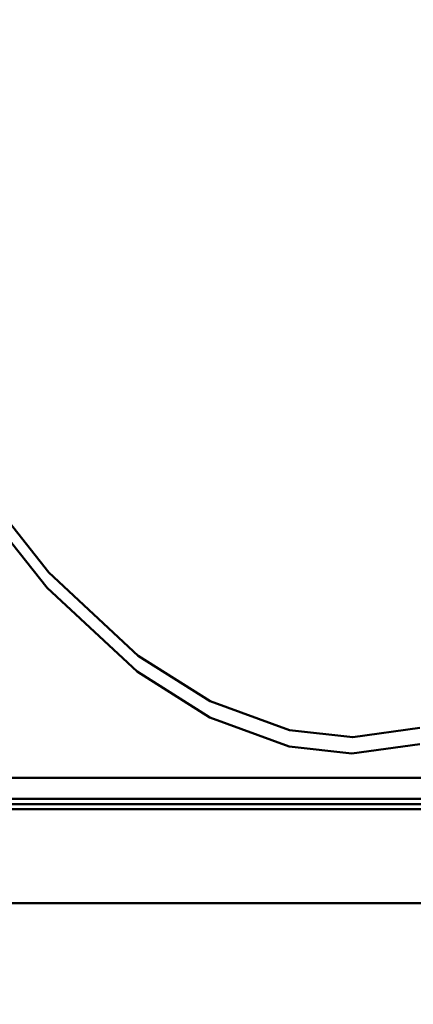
# Model space of a CAD drawing. Header units: millimetres. Extents: x 214111 to 284873, y 268617 to 319354.
# Tile 17 of 37: x 227616 to 227804, y 279524 to 279997. Entities that reach past the tile are written whole.
import ezdxf

# ---------------------------------------------------------------- set-up
doc = ezdxf.new("R2010")
doc.units = ezdxf.units.MM
doc.layers.get('0').update_dxf_attribs({"color": 250})
doc.layers.add('AM_0', color=7, linetype='Continuous', lineweight=50)
doc.layers.add('ОГСО_Оборудование', color=7, linetype='Continuous', lineweight=18)
doc.layers.add('ГТО-2_Штриховка_018', color=7, linetype='Continuous', lineweight=18, true_color=0x6b6b6b)

# ---------------------------------------------------------------- blocks, each defined once
blk = doc.blocks.new('A$C3577472E')
at = {"layer": 'AM_0'}
for p, q in [((0, -69.99999999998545), (-882.5, -70.00000000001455)), ((-858.3499999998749, -67.50000000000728), (0, -67.5))]:
    blk.add_line(p, q, dxfattribs=at)
blk = doc.blocks.new('ETWTWTRZT')
at = {"layer": 'AM_0'}
blk.add_line((-606.5164285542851, -347.0000000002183), (-912.4999999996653, -347.0000000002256), dxfattribs=at)
blk.add_blockref('A$C3577472E', (0, -277.0000000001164))
blk = doc.blocks.new('WERR')
at = {"layer": 'AM_0'}
blk.add_line((7.275957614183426e-11, -770), (-854.9999999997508, -770), dxfattribs=at)
for points in [[(-377.9503333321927, -167.2521408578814), (-400.4577937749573, -252.8872326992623), (-427.8387506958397, -337.1760988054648), (-459.476648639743, -417.615874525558), (-496.2106880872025, -495.818047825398), (-532.8913564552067, -562.0802344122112), (-574.4642410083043, -625.4607810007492), (-610.9457635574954, -671.4558976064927), (-653.7772496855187, -711.3667111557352), (-688.457299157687, -733.1668056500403), (-726.4260426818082, -747.0843103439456), (-756.8113134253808, -750.4861192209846), (-788.9999999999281, -745.9960090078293)], [(-373.0871924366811, -170.5631392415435), (-396.0753908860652, -257.1620968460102), (-424.165705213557, -342.3005190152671), (-456.5731026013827, -423.4006622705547), (-494.080226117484, -502.2341278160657), (-531.2878343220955, -568.8890299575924), (-573.3362790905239, -632.6475553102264), (-610.1332486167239, -678.8649186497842), (-653.2857578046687, -719.015503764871), (-688.178495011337, -740.9769063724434), (-726.3730698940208, -754.948977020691), (-756.3162369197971, -758.2635600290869), (-788.9999999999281, -753.7648041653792)]]:
    blk.add_lwpolyline(points, dxfattribs=at)
blk = doc.blocks.new('awefxgxhf')
at = {"layer": 'AM_0'}
for p, q in [((980.0000000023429, 20), (-980.0000000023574, 20)), ((-980.0000000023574, -25), (980.0000000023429, -25))]:
    blk.add_line(p, q, dxfattribs=at)
blk = doc.blocks.new('ОГСО_Агрегат_Поперечный разрез')
at = {"layer": 'ОГСО_Оборудование'}
blk.add_line((-916.0000000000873, -570.2011924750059), (915.9999999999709, -570.2011924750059), dxfattribs=at)
at = {"layer": 'ОГСО_Оборудование', "extrusion": (0, 0, -1), "zscale": -1}
for name, p in [('WERR', (-5.820766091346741e-11, 214.7988075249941)), ('ETWTWTRZT', (5.820766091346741e-11, -220.7011653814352)), ('awefxgxhf', (5.820766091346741e-11, -590.2011924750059))]:
    blk.add_blockref(name, p, dxfattribs=at)

msp = doc.modelspace()

# ---------------------------------------------------------------- hatches: boundary and pattern name
at = {"layer": 'ГТО-2_Штриховка_018'}
h = msp.add_hatch(dxfattribs=at)
h.set_pattern_fill('ANSI35', color=256, scale=100, angle=-6.361109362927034e-15)
h.set_pattern_definition([(44.99999999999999, (-196417.0690113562, -923498.1865552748), (-449.0128060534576, 449.0128060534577), []), (44.99999999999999, (-195968.0560113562, -923498.1865552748), (-449.0128060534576, 449.0128060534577), [793.75, -158.75, 0, -158.75])])
h.paths.add_polyline_path([(219771.0947491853, 277297.5469064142), (219771.0947491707, 299688.0823554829), (221971.0947491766, 299688.082355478), (221971.0947491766, 299188.0823554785), (223028.5723654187, 299188.0823554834), (223028.5723654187, 298688.0823554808), (224028.5723654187, 298688.0823554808), (224028.5723654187, 299697.5455153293), (222171.0947492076, 299697.5455153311), (222171.0947491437, 299838.082355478), (218271.0947491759, 299838.0823554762), (218271.0947491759, 299697.5455153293), (218271.0947491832, 299695.8122125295), (218271.0947491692, 277297.5469064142)])
h.paths.add_polyline_path([(264778.5723654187, 298688.0823554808), (265778.5723654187, 298688.0823554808), (265778.5723654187, 299438.0823554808), (265478.5723971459, 299438.0823554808), (265478.5723971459, 299688.0823554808), (264778.5723654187, 299688.0823554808)])
h.paths.add_polyline_path([(258028.7723799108, 298697.5455153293), (259028.7723799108, 298697.5455153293), (259028.7723799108, 299688.0823554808), (258028.7723799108, 299688.0823554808)])
h.paths.add_polyline_path([(237028.5723654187, 298697.5455153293), (238028.5723654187, 298697.5455153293), (238028.5723654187, 299697.5455153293), (237028.5723654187, 299697.5455153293)])
edge = h.paths.add_edge_path()
edge.add_line((223079.0947491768, 280597.5455153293), (223079.0947491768, 279632.5454933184))
edge.add_line((223079.0947491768, 279632.5454933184), (223079.0947491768, 279597.5454713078))
edge.add_line((223079.0947491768, 279597.5454713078), (219779.0947491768, 279597.5455153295))
edge.add_line((219779.0947491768, 279597.5455153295), (219779.0947491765, 277297.5469064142))
edge.add_line((219779.0947491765, 277297.5469064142), (223531.9298578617, 273297.5450776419))
edge.add_line((223531.9298578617, 273297.5450776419), (227023.6286698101, 273397.5449000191))
edge.add_line((227023.6286698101, 273397.5449000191), (227023.6286698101, 275420.8968069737))
edge.add_line((227023.6286698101, 275420.8968069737), (226248.1534410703, 275400.8968069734))
edge.add_arc((226281.7644971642, 275877.1959501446), 477.4835880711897, 183.2801650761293, 265.9634935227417, ccw=False)
edge.add_line((225805.0631778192, 275849.8750970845), (225966.84669045, 277115.0714878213))
edge.add_line((225966.84669045, 277115.0714878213), (226204.1359822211, 279572.7157117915))
edge.add_line((226204.1359822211, 279572.7157117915), (226033.1062860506, 279572.7157117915))
edge.add_line((226033.1062860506, 279572.7157117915), (226033.1062860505, 279612.7157117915))
edge.add_line((226033.1062860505, 279612.7157117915), (225746.1359200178, 279612.1860778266))
edge.add_line((225746.1359200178, 279612.1860778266), (225694.4343243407, 279652.1788276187))
edge.add_line((225694.4343243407, 279652.1788276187), (225705.6062860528, 279736.0945024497))
edge.add_line((225705.6062860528, 279736.0945024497), (225705.6062860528, 279783.9811601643))
edge.add_line((225705.6062860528, 279783.9811601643), (225700.6062860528, 279875.2157117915))
edge.add_line((225700.6062860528, 279875.2157117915), (225498.0133556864, 279863.5453770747))
edge.add_arc((224735.2424500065, 280163.5724586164), 819.6558449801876, 265.68899229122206, 338.5283806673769, ccw=False)
edge.add_arc((224693.2884220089, 280181.8717626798), 835.8673375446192, 150.1787132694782, 268.65226853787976, ccw=False)
edge.add_line((223968.1060054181, 280597.5455153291), (223079.0947491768, 280597.5455153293))
h.paths.add_polyline_path([(224416.588581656, 276501.3217714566), (224310.3875418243, 276552.4905048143), (225486.3875418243, 276552.4905048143), (225592.588581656, 276501.3217714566)], flags=16)
edge = h.paths.add_edge_path()
edge.add_arc((233243.160850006, 279626.0339764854), 37.50000000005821, -6.361109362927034e-15, 360)
edge = h.paths.add_edge_path()
edge.add_line((266418.5723653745, 277388.082355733), (266418.5723653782, 279788.0823554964))
edge.add_line((266418.5723653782, 279788.0823554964), (266768.5723654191, 280088.0823554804))
edge.add_line((266768.5723654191, 280088.0823554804), (266771.0947491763, 280338.0823554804))
edge.add_line((266771.0947491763, 280338.0823554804), (266471.0947491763, 280338.0823554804))
edge.add_line((266471.0947491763, 280338.0823554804), (266471.0947487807, 280588.0823584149))
edge.add_line((266471.0947487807, 280588.0823584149), (265671.0947949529, 280588.0823584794))
edge.add_line((265671.0947949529, 280588.0823584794), (265671.0947949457, 280597.8762529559))
edge.add_line((265671.0947949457, 280597.8762529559), (264582.6819981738, 280597.5455153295))
edge.add_arc((264095.0091536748, 280197.6529988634), 630.6653851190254, -0.009764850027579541, 39.351807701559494, ccw=False)
edge.add_arc((264095.4315082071, 280196.0615277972), 630.244768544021, -150.4091034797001, 0.13490996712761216, ccw=False)
edge.add_line((263547.3874227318, 279884.8443228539), (263349.2947636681, 279876.4533265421))
edge.add_line((263349.2947636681, 279876.4533265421), (263346.7947636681, 279652.3443228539))
edge.add_line((263346.7947636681, 279652.3443228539), (263306.7947636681, 279622.3443228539))
edge.add_line((263306.7947636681, 279622.3443228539), (263019.2947636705, 279604.8443228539))
edge.add_line((263019.2947636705, 279604.8443228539), (263019.2947636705, 279582.3443228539))
edge.add_line((263019.2947636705, 279582.3443228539), (262999.2947636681, 279582.3443228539))
edge.add_line((262999.2947636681, 279582.3443228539), (262849.2720344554, 279571.9150004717))
edge.add_line((262849.2720344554, 279571.9150004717), (262925.1727106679, 278785.7992128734))
edge.add_line((262925.1727106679, 278785.7992128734), (262941.2706607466, 278619.0700961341))
edge.add_line((262941.2706607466, 278619.0700961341), (262958.9950314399, 278435.4958735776))
edge.add_line((262958.9950314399, 278435.4958735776), (262975.9203728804, 278260.1973284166))
edge.add_line((262975.9203728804, 278260.1973284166), (263065.476278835, 277124.5455153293))
edge.add_line((263065.476278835, 277124.5455153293), (263247.3378719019, 275859.5037081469))
edge.add_arc((262669.5088292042, 275981.3391320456), 590.5338881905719, 280.69442039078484, 348.0935683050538, ccw=False)
edge.add_line((262779.0947491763, 275401.0623022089), (262039.2947636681, 275421.0623022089))
edge.add_line((262039.2947636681, 275421.0623022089), (262039.2947806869, 273397.5430129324))
edge.add_line((262039.2947806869, 273397.5430129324), (266271.0942487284, 273397.5430129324))
edge.add_line((266271.0942487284, 273397.5430129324), (266271.094749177, 275197.5580907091))
edge.add_line((266271.094749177, 275197.5580907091), (266418.5723653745, 277388.082355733))
h.paths.add_polyline_path([(251031.2947636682, 298697.5455153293), (252031.2947636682, 298697.5455153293), (252031.2947636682, 299697.5455153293), (251031.2947636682, 299697.5455153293)])
h.paths.add_polyline_path([(230028.5723654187, 298688.0823554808), (231028.5723654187, 298688.0823554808), (231028.5723654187, 299688.0823554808), (230028.5723654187, 299688.0823554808)])
h.paths.add_polyline_path([(244028.5723654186, 298697.5455153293), (245028.5723654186, 298697.5455153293), (245028.5723654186, 299697.5455153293), (244028.5723654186, 299697.5455153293)])
edge = h.paths.add_edge_path()
edge.add_line((255039.2948721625, 277199.6975164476), (255039.2948721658, 277197.5458046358))
edge.add_line((255039.2948721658, 277197.5458046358), (255072.0244618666, 277197.5458046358))
edge.add_arc((255072.0244618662, 277447.5458046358), 250, 262.47733603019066, 270.0000000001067, ccw=False)
h.paths.add_polyline_path([(266418.5723631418, 274287.9171131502), (266418.5723631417, 276887.9171131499), (266418.5723631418, 275087.9171131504)], flags=16)
h.paths.add_polyline_path([(266362.1660449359, 277388.0823557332), (266271.094749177, 275197.5580907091), (266271.094657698, 273397.5444145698), (270768.5794560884, 273388.0795604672), (273268.5723654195, 275388.0823995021), (274768.5723654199, 275388.0823995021), (274768.5723654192, 297288.0823995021), (277768.5723654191, 298288.0823554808), (277768.5723654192, 299688.0823334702), (269078.5723654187, 299688.0823554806), (269078.5723654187, 299447.5455153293), (268778.5723654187, 299447.5455153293), (268778.5723654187, 298697.5455153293), (269778.5723654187, 298688.0823995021), (269778.5723654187, 299183.3507975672), (273271.0947491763, 299192.8139133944), (273271.0947491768, 286697.5455153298), (269521.0947491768, 286697.5455153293), (269521.0947491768, 286447.5455153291), (269221.0947492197, 286447.5455153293), (269221.0947492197, 286197.5455153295), (273271.0947491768, 286197.5455153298), (273271.0947488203, 280588.0823565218), (269071.0947487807, 280588.0823563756), (269071.0947491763, 280338.0823554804), (268771.0947491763, 280338.0823554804), (268771.0947491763, 280088.082355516), (273271.094749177, 280088.0823555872), (273271.094749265, 277388.0823557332)])
h = msp.add_hatch(dxfattribs=at)
h.set_pattern_fill('ANSI35', color=256, scale=100, angle=-6.361109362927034e-15)
h.set_pattern_definition([(44.99999999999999, (-42477.03639346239, -923507.6507838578), (-449.0128060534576, 449.0128060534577), []), (44.99999999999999, (-42028.02339346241, -923507.6507838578), (-449.0128060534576, 449.0128060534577), [793.75, -158.75, 0, -158.75])])
edge = h.paths.add_edge_path()
edge.add_line((230518.5723654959, 273388.0804935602), (230518.5723654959, 280588.081286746))
edge.add_line((230518.5723654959, 280588.081286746), (230963.0497011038, 280588.081286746))
edge.add_arc((231529.9370986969, 280209.021152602), 681.9442109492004, 146.2305733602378, 181.7367678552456)
edge.add_arc((231706.0910431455, 280179.9952443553), 857.8255974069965, 179.4417604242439, 338.3641620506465)
edge.add_line((232503.4794351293, 279863.7097595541), (232706.0723654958, 279875.3800942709))
edge.add_line((232706.0723654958, 279875.3800942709), (232711.0723654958, 279642.8800942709))
edge.add_line((232711.0723654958, 279642.8800942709), (232721.0723654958, 279632.8800942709))
edge.add_line((232721.0723654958, 279632.8800942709), (232731.0723654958, 279632.8800942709))
edge.add_line((232731.0723654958, 279632.8800942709), (232751.0723654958, 279612.8800942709))
edge.add_line((232751.0723654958, 279612.8800942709), (233038.5723654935, 279612.8800942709))
edge.add_line((233038.5723654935, 279612.8800942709), (233038.5723654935, 279572.8800942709))
edge.add_line((233038.5723654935, 279572.8800942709), (233209.602061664, 279572.8800942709))
edge.add_line((233209.602061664, 279572.8800942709), (232830.5355114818, 275850.0399171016))
edge.add_arc((233245.3808232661, 275807.7995915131), 416.9902610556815, 174.1860736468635, 273.5246091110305)
edge.add_line((233271.0162347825, 275391.5980736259), (234018.5723654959, 275411.5980736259))
edge.add_line((234018.5723654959, 275411.5980736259), (234018.5723654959, 273388.0803156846))
edge.add_line((234018.5723654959, 273388.0803156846), (230518.5723654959, 273388.0804935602))
edge = h.paths.add_edge_path()
edge.add_line((227018.5723654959, 273388.0806714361), (227018.5723654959, 275411.4325783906))
edge.add_line((227018.5723654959, 275411.4325783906), (227766.1284962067, 275391.4325783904))
edge.add_arc((227777.6268881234, 275821.2172469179), 429.9384541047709, 268.4674832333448, 363.8218340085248)
edge.add_line((228206.60921951, 275849.874421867), (227827.5426693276, 279572.7145990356))
edge.add_line((227827.5426693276, 279572.7145990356), (227998.5723654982, 279572.7145990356))
edge.add_line((227998.5723654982, 279572.7145990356), (227998.5723654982, 279612.7145990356))
edge.add_line((227998.5723654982, 279612.7145990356), (228286.0723654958, 279612.7145990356))
edge.add_line((228286.0723654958, 279612.7145990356), (228326.0723654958, 279642.7145990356))
edge.add_line((228326.0723654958, 279642.7145990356), (228331.0723654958, 279875.2145990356))
edge.add_line((228331.0723654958, 279875.2145990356), (228527.0485407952, 279875.2145990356))
edge.add_arc((229063.9248164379, 280197.3322772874), 626.0957865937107, 210.9631219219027, 359.1533851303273)
edge.add_arc((229170.3021657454, 280242.1475516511), 522.4551422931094, 354.0601126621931, 401.4625966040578)
edge.add_line((229561.8238466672, 280588.081286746), (230518.5723654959, 280588.081286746))
edge.add_line((230518.5723654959, 280588.081286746), (230518.5723654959, 273388.0804935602))
edge.add_line((230518.5723654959, 273388.0804935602), (227018.5723654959, 273388.0804935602))

# ---------------------------------------------------------------- block references
at = {"layer": 'ОГСО_Оборудование'}
msp.add_blockref('ОГСО_Агрегат_Поперечный разрез', (227018.5723654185, 280188.0823554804), dxfattribs=at)

doc.saveas('drawing.dxf')
